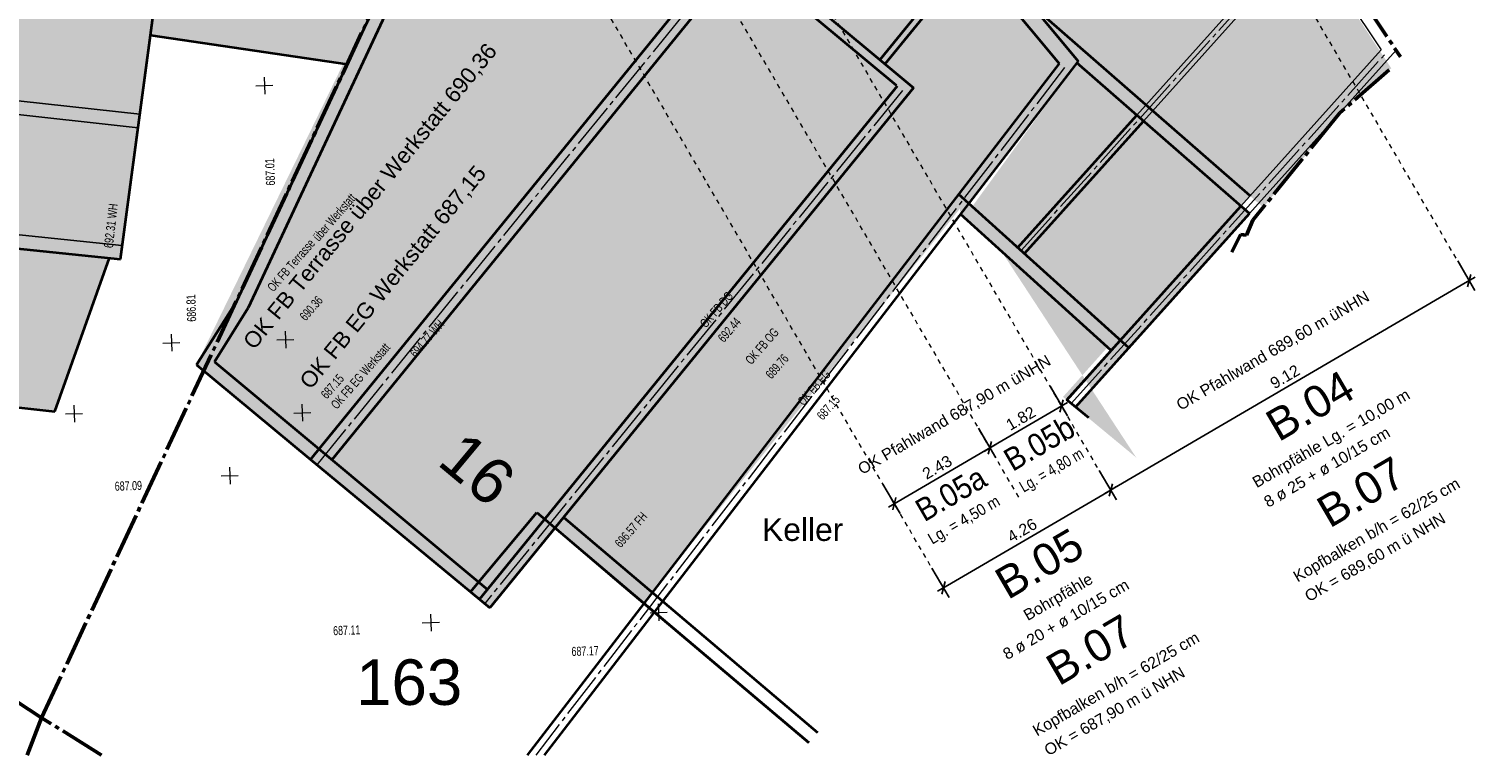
# Model space of a CAD drawing. Header units: metres. Extents: x 1 to 118, y 0 to 84.
# Tile 3 of 24: x 47 to 78, y 0 to 16. Entities that reach past the tile are written whole.
import ezdxf

# ---------------------------------------------------------------- set-up
doc = ezdxf.new("R2010")
doc.units = ezdxf.units.M
for name, pattern in [('ACHSE3', [1.25, 1, -0.1, 0.05, -0.1]), ('DURCHG', [0]), ('PUNKTE', [0.15, 0.05, -0.1])]:
    doc.linetypes.add(name, pattern=pattern)
for name, color, linetype in [('GEOMETRIE', 7, 'Continuous'), ('Grundst_cksgrenze', 7, 'Continuous'), ('H_henkoten', 7, 'Continuous'), ('MAKET', 7, 'Continuous'), ('Nachbargeb_ude', 7, 'Continuous'), ('TEXTE', 7, 'Continuous')]:
    doc.layers.add(name, color=color, linetype=linetype)
doc.styles.add('Arial', font='arial.ttf')
doc.dimstyles.new('ISBSTRICH2E', dxfattribs={"dimtxt": 0.25, "dimasz": 0.1, "dimexe": 0.25, "dimexo": 0, "dimgap": 0.09, "dimtad": 1, "dimzin": 0, "dimdsep": 46, "dimtxsty": 'Arial', "dimblk": 'ID2', "dimblk1": 'ID2', "dimblk2": 'ID2', "dimsah": 1, "dimcen": 0.09, "dimdle": 0.15, "dimclrd": 1, "dimclre": 1, "dimclrt": 1, "dimazin": 0, "dimtfac": 1, "dimtdec": 4, "dimtix": 1, "dimtmove": 2, "dimatfit": 3, "dimfxl": 1, "dimtvp": 0.004, "dimtolj": 1, "dimtzin": 0, "dimarcsym": 0})
doc.dimstyles.new('ISBSTRICH4E', dxfattribs={"dimtxt": 0.25, "dimasz": 0.1, "dimexe": 0.25, "dimexo": 0, "dimgap": 0.09, "dimtad": 1, "dimzin": 0, "dimdsep": 46, "dimtxsty": 'Arial', "dimblk": 'ID4', "dimblk1": 'ID4', "dimblk2": 'ID4', "dimsah": 1, "dimcen": 0.09, "dimdle": 0.15, "dimclrd": 7, "dimclre": 7, "dimclrt": 7, "dimazin": 0, "dimtfac": 1, "dimtdec": 4, "dimtix": 1, "dimtmove": 2, "dimatfit": 3, "dimfxl": 1, "dimtvp": 0.004, "dimtolj": 1, "dimtzin": 0, "dimarcsym": 0})

# ---------------------------------------------------------------- blocks, each defined once
blk = doc.blocks.new('ID4')
at = {"color": 7, "linetype": 'DURCHG', "lineweight": 25}
for p, q in [((-1, -1), (1, 1)), ((1.5, 0), (-1, 0))]:
    blk.add_line(p, q, dxfattribs=at)
blk = doc.blocks.new('*D75')
at = {"layer": 'Defpoints', "color": 0}
for p in [(77.925, 11.087), (70.05, 6.487), (70.302, 6.055)]:
    blk.add_point(p, dxfattribs=at)
at = {"layer": 'MAKET', "color": 7, "lineweight": -2}
for p, q in [((77.925, 11.087), (78.303, 10.439)), ((78.091, 10.604), (70.388, 6.105)), ((70.05, 6.487), (70.428, 5.839))]:
    blk.add_line(p, q, dxfattribs=at)
at = {"layer": 'MAKET', "color": 7, "lineweight": -2, "xscale": 0.1, "yscale": 0.1, "zscale": 0.1}
for p, rotation in [((78.177, 10.655), 30.28947408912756), ((70.302, 6.055), 210.2894740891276)]:
    blk.add_blockref('ID4', p, dxfattribs=dict(at, rotation=rotation))
at = {"layer": 'MAKET', "color": 7, "insert": (74.13, 8.543), "char_height": 0.25, "attachment_point": 5, "rotation": 30.2895, "style": 'Arial'}
blk.add_mtext('\\A1;9.12', dxfattribs=at)
blk = doc.blocks.new('*D76')
at = {"layer": 'Defpoints', "color": 0}
for p in [(70.05, 6.487), (66.375, 4.34), (66.627, 3.908)]:
    blk.add_point(p, dxfattribs=at)
at = {"layer": 'MAKET', "color": 7, "lineweight": -2}
for p, q in [((70.05, 6.487), (70.428, 5.839)), ((70.216, 6.005), (66.713, 3.959)), ((66.375, 4.34), (66.753, 3.693))]:
    blk.add_line(p, q, dxfattribs=at)
at = {"layer": 'MAKET', "color": 7, "lineweight": -2, "xscale": 0.1, "yscale": 0.1, "zscale": 0.1}
for p, rotation in [((70.302, 6.055), 30.28947408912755), ((66.627, 3.908), 210.2894740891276)]:
    blk.add_blockref('ID4', p, dxfattribs=dict(at, rotation=rotation))
at = {"layer": 'MAKET', "color": 7, "insert": (68.355, 5.17), "char_height": 0.25, "attachment_point": 5, "rotation": 30.2895, "style": 'Arial'}
blk.add_mtext('\\A1;4.26', dxfattribs=at)
blk = doc.blocks.new('ID2')
at = {"color": 1, "linetype": 'DURCHG', "lineweight": 25}
for p, q in [((-1, -1), (1, 1)), ((1.5, 0), (-1, 0))]:
    blk.add_line(p, q, dxfattribs=at)
blk = doc.blocks.new('*D77')
at = {"layer": 'Defpoints', "color": 0}
for p in [(68.971, 8.333), (67.396, 7.413), (67.648, 6.981)]:
    blk.add_point(p, dxfattribs=at)
at = {"layer": 'MAKET', "color": 1, "lineweight": -2}
for p, q in [((68.971, 8.333), (69.35, 7.685)), ((69.137, 7.851), (67.735, 7.032)), ((67.396, 7.413), (67.775, 6.766))]:
    blk.add_line(p, q, dxfattribs=at)
at = {"layer": 'MAKET', "color": 1, "lineweight": -2, "xscale": 0.1, "yscale": 0.1, "zscale": 0.1}
for p, rotation in [((69.223, 7.901), 30.28947408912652), ((67.648, 6.981), 210.2894740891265)]:
    blk.add_blockref('ID2', p, dxfattribs=dict(at, rotation=rotation))
at = {"layer": 'MAKET', "color": 1, "insert": (68.326, 7.629), "char_height": 0.25, "attachment_point": 5, "rotation": 30.2895, "style": 'Arial'}
blk.add_mtext('\\A1;1.82', dxfattribs=at)
blk = doc.blocks.new('*D78')
at = {"layer": 'Defpoints', "color": 0}
for p in [(67.396, 7.413), (65.296, 6.187), (65.548, 5.755)]:
    blk.add_point(p, dxfattribs=at)
at = {"layer": 'MAKET', "color": 1, "lineweight": -2}
for p, q in [((67.396, 7.413), (67.775, 6.766)), ((67.562, 6.931), (65.635, 5.805)), ((65.296, 6.187), (65.675, 5.539))]:
    blk.add_line(p, q, dxfattribs=at)
at = {"layer": 'MAKET', "color": 1, "lineweight": -2, "xscale": 0.1, "yscale": 0.1, "zscale": 0.1}
for p, rotation in [((67.648, 6.981), 30.2894740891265), ((65.548, 5.755), 210.2894740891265)]:
    blk.add_blockref('ID2', p, dxfattribs=dict(at, rotation=rotation))
at = {"layer": 'MAKET', "color": 1, "insert": (66.489, 6.556), "char_height": 0.25, "attachment_point": 5, "rotation": 30.2895, "style": 'Arial'}
blk.add_mtext('\\A1;2.43', dxfattribs=at)

msp = doc.modelspace()

# ---------------------------------------------------------------- hatches: boundary and pattern name
at = {"layer": 'Nachbargeb_ude'}
for color, points in [(7, [(69.15, 25.949), (67.894, 25.213), (64.909, 21.686), (64.68, 20.824), (69.584, 15.472), (60.046, 3.569), (58.119, 5.202), (56.66, 3.463), (50.217, 8.81), (55.491, 19.616), (68.622, 27.71), (69.15, 25.949)]), (84, [(75.333, 14.332), (76.465, 15.32), (70.23, 24.797), (70.011, 24.634), (69.15, 25.949), (67.976, 25.26), (65.023, 21.636), (64.906, 21.101), (68.55, 16.716), (73.653, 12.262), (75.333, 14.332)]), (7, [(67.976, 25.26), (67.934, 25.583), (64.885, 21.841), (64.953, 21.744), (52.724, 6.723), (53.191, 6.722), (65.437, 21.75), (65.242, 21.92), (67.976, 25.26)]), (7, [(73.161, 12.292), (73.362, 12.516), (68.55, 16.716), (64.906, 21.101), (64.68, 20.824), (69.169, 15.424), (69.584, 15.472), (69.557, 15.438), (73.161, 12.292)]), (7, [(55.558, 20.269), (49.458, 20.179), (49.501, 19.375), (49.543, 18.571), (49.21, 16.048), (53.525, 15.406), (55.558, 20.269)]), (7, [(49.543, 18.571), (48.549, 11.129), (48.308, 11.154), (47.104, 7.78), (39.591, 8.601), (39.733, 12.028), (38.225, 12.227), (38.646, 19.766), (49.543, 18.571)]), (7, [(65.97, 14.89), (62.322, 17.929), (62.196, 17.774), (65.613, 14.927), (56.609, 3.874), (53.191, 6.722), (52.724, 6.723), (56.66, 3.463), (65.97, 14.89)]), (7, [(67.184, 12.353), (66.961, 12.555), (69.169, 15.424), (69.584, 15.472), (67.184, 12.353)]), (7, [(70.711, 9.191), (67.259, 12.28), (69.557, 15.438), (73.35, 12.128), (70.711, 9.191)]), (7, [(68.407, 11.247), (68.259, 11.381), (70.872, 14.291), (71.023, 14.159), (68.407, 11.247)]), (7, [(70.311, 9.12), (70.512, 9.343), (66.961, 12.555), (67.001, 12.114), (70.311, 9.12)]), (9, [(70.862, 6.769), (69.253, 8.1), (70.428, 9.411), (67.259, 12.28)]), (7, [(70.711, 9.191), (70.512, 9.343), (73.161, 12.292), (73.35, 12.128), (70.711, 9.191)]), (7, [(70.711, 9.191), (70.512, 9.343), (73.161, 12.292), (73.35, 12.128), (70.711, 9.191)]), (7, [(69.531, 7.877), (69.338, 8.036), (70.512, 9.343), (70.711, 9.191), (69.531, 7.877)])]:
    msp.add_hatch(color=color, dxfattribs=at).paths.add_polyline_path(points)

# ---------------------------------------------------------------- linework, layer by layer
at = {"layer": 'GEOMETRIE', "color": 7, "linetype": 'PUNKTE', "lineweight": 18}
for p, q in [((68.28, 5.901), (54.266, 29.892)), ((70.014, 6.547), (56.437, 29.792)), ((77.889, 11.147), (67.715, 28.567)), ((66.339, 4.401), (56.165, 21.82))]:
    msp.add_line(p, q, dxfattribs=at)
at = {"layer": 'Grundst_cksgrenze', "color": 54, "linetype": 'ACHSE3', "lineweight": 50}
for p, q in [((68.64, 27.685), (76.665, 15.57)), ((68.64, 27.685), (76.665, 15.57)), ((46.816, 1.056), (55.491, 19.616)), ((76.419, 15.285), (75.335, 14.338)), ((75.335, 14.338), (73.425, 11.98)), ((73.425, 11.98), (73.286, 11.655)), ((73.155, 11.671), (72.96, 11.276)), ((73.286, 11.655), (73.155, 11.671)), ((73.286, 11.655), (73.286, 11.655)), ((46.816, 1.056), (43.51, 3.203)), ((46.5, 0.235), (46.816, 1.056)), ((48.129, 0.235), (46.816, 1.056))]:
    msp.add_line(p, q, dxfattribs=at)
at = {"layer": 'H_henkoten', "color": 9, "linetype": 'DURCHG', "lineweight": 13}
for p, q in [((51.522, 14.933), (51.897, 14.946)), ((51.703, 15.126), (51.716, 14.752)), ((52.164, 9.546), (52.177, 9.171)), ((49.481, 9.283), (49.855, 9.295)), ((49.662, 9.476), (49.674, 9.102)), ((51.983, 9.352), (52.358, 9.365)), ((47.341, 7.727), (47.716, 7.74)), ((47.522, 7.921), (47.535, 7.546)), ((52.353, 7.747), (52.728, 7.76)), ((52.534, 7.941), (52.547, 7.566)), ((50.761, 6.364), (51.136, 6.377)), ((50.942, 6.558), (50.955, 6.184)), ((60.363, 3.554), (60.376, 3.18)), ((55.359, 3.332), (55.372, 2.957)), ((60.182, 3.36), (60.557, 3.373)), ((55.178, 3.138), (55.553, 3.151))]:
    msp.add_line(p, q, dxfattribs=at)
at = {"layer": 'Nachbargeb_ude', "color": 7, "linetype": 'DURCHG', "lineweight": 18}
for p, q in [((70.23, 24.797), (76.241, 15.721)), ((74.473, 18.3), (70.872, 14.291)), ((74.622, 18.166), (71.023, 14.159)), ((73.161, 12.292), (76.241, 15.721)), ((73.35, 12.128), (76.57, 15.713))]:
    msp.add_line(p, q, dxfattribs=at)
at = {"layer": 'Nachbargeb_ude', "color": 7, "linetype": 'DURCHG', "lineweight": 35}
for p, q in [((52.724, 6.723), (64.953, 21.744)), ((65.246, 21.519), (53.191, 6.722)), ((64.906, 21.101), (69.584, 15.472)), ((64.68, 20.824), (69.169, 15.424)), ((56.181, 20.384), (51.354, 10.057)), ((49.21, 16.048), (49.543, 18.571)), ((62.322, 17.929), (65.97, 14.89)), ((67.144, 17.86), (65.228, 15.507)), ((62.196, 17.774), (65.589, 14.946)), ((67.242, 17.742), (65.343, 15.411)), ((54.215, 16.871), (53.525, 15.406)), ((54.215, 16.871), (53.525, 15.406)), ((73.362, 12.516), (68.55, 16.716)), ((48.549, 11.129), (49.21, 16.048)), ((49.21, 16.048), (53.525, 15.406)), ((53.525, 15.406), (51.093, 10.199)), ((69.169, 15.424), (57.48, 0.235)), ((69.584, 15.472), (57.859, 0.235)), ((73.35, 12.128), (69.557, 15.438)), ((65.613, 14.927), (56.433, 3.658)), ((65.97, 14.89), (56.663, 3.466)), ((68.259, 11.381), (70.872, 14.291)), ((68.407, 11.247), (71.023, 14.159)), ((70.697, 9.175), (66.961, 12.555)), ((70.311, 9.12), (67.001, 12.114)), ((69.338, 8.036), (73.161, 12.292)), ((69.531, 7.877), (73.35, 12.128)), ((39.733, 12.028), (48.549, 11.129)), ((47.104, 7.78), (48.308, 11.154)), ((51.093, 10.199), (50.22, 8.808)), ((51.354, 10.057), (50.611, 8.872)), ((69.337, 8.032), (70.512, 9.343)), ((39.591, 8.601), (47.104, 7.78)), ((50.22, 8.808), (52.724, 6.723)), ((50.611, 8.872), (56.609, 3.874)), ((69.82, 7.638), (69.34, 8.035)), ((52.72, 6.724), (56.663, 3.466)), ((52.724, 6.723), (56.236, 3.823)), ((56.236, 3.823), (57.697, 5.564)), ((57.697, 5.564), (59.614, 3.939)), ((58.284, 5.455), (63.857, 0.73)), ((58.119, 5.202), (59.609, 3.938)), ((59.609, 3.938), (63.665, 0.508)), ((59.614, 3.939), (63.669, 0.512))]:
    msp.add_line(p, q, dxfattribs=at)
at = {"layer": 'Nachbargeb_ude', "color": 7, "linetype": 'ACHSE3', "lineweight": 18}
for p, q in [((52.867, 6.606), (65.096, 21.627)), ((68.333, 11.314), (74.548, 18.233)), ((69.431, 7.953), (76.313, 15.614)), ((69.288, 15.332), (57.669, 0.235)), ((65.729, 14.832), (56.549, 3.563))]:
    msp.add_line(p, q, dxfattribs=at)
at = {"layer": 'Nachbargeb_ude', "color": 7, "linetype": 'DURCHG', "lineweight": 25}
for p, q in [((48.976, 14.307), (38.406, 15.466)), ((48.936, 14.01), (38.389, 15.166)), ((38.24, 12.482), (48.579, 11.428))]:
    msp.add_line(p, q, dxfattribs=at)

# ---------------------------------------------------------------- texts
at = {"layer": 'Grundst_cksgrenze', "color": 54, "style": 'Arial'}
msp.add_text('163', height=1, dxfattribs=at).set_placement((53.725, 1.336))
at = {"layer": 'H_henkoten', "color": 9, "style": 'Arial', "width": 0.7}
for s, rotation, p in [('687.01', 92, (51.944, 12.745)), ('über Werkstatt', 49, (52.904, 11.503)), ('692.31 WH', 83.4, (48.379, 11.362)), ('OK FB Terrasse', 48.9, (51.906, 10.394)), ('686.81', 92, (50.212, 9.756)), ('690.36', 49, (52.616, 9.756)), ('OK FB DG', 49, (61.41, 9.601)), ('694.77 WH', 49, (55.038, 8.948)), ('692.44', 49, (61.803, 9.283)), ('OK FB OG', 48.9, (62.406, 8.795)), ('OK FB EG Werkstatt', 48.9, (53.302, 7.815)), ('689.76', 48.9, (62.85, 8.479)), ('687.15', 49, (53.082, 8.04)), ('OK FB EG', 48.9, (63.558, 7.892)), ('687.15', 48.9, (63.976, 7.575)), ('687.09', 2, (48.425, 6.038)), ('696.57 FH', 49, (59.539, 4.773)), ('687.11', 2, (53.222, 2.866)), ('687.17', 2, (58.46, 2.41))]:
    msp.add_text(s, height=0.2, rotation=rotation, dxfattribs=at).set_placement(p)
at = {"layer": 'Nachbargeb_ude', "color": 7, "style": 'Arial'}
for s, height, rotation, p in [('OK FB Terrasse über Werkstatt 690,36', 0.35, 410.8, (51.483, 9.116)), ('16', 1, 320.2, (55.476, 6.634))]:
    msp.add_text(s, height=height, rotation=rotation, dxfattribs=at).set_placement(p)
at = {"layer": 'Nachbargeb_ude', "color": 1, "style": 'Arial'}
msp.add_text('OK FB EG Werkstatt 687,15', height=0.35, rotation=410.8, dxfattribs=at).set_placement((52.723, 8.244))
at = {"layer": 'Nachbargeb_ude', "color": 7, "style": 'Arial'}
msp.add_text('Keller', height=0.5, dxfattribs=at).set_placement((62.642, 4.937))
at = {"layer": 'TEXTE', "color": 7, "style": 'Arial'}
for s, height, p in [('OK Pfahlwand 689,60 m üNHN', 0.25, (71.837, 7.794)), ('OK Pfahlwand 687,90 m üNHN', 0.25, (64.84, 6.385)), ('B.04', 0.7, (73.989, 7.1)), ('Bohrpfähle Lg. = 10,00 m', 0.25, (73.509, 6.094)), ('8 ø 25 + ø 10/15 cm', 0.25, (73.761, 5.663)), ('B.07', 0.7, (75.11, 5.205)), ('Kopfbalken b/h = 62/25 cm', 0.25, (74.406, 4.023)), ('OK = 689,60 m ü NHN', 0.25, (74.658, 3.591)), ('B.05', 0.7, (68.04, 3.633)), ('Bohrpfähle', 0.25, (68.479, 3.175)), ('8 ø 20 + ø 10/15 cm', 0.25, (68.027, 2.319)), ('B.07', 0.7, (69.161, 1.739)), ('Kopfbalken b/h = 62/25 cm', 0.25, (68.682, 0.64)), ('OK = 687,90 m ü NHN', 0.25, (68.934, 0.208))]:
    msp.add_text(s, height=height, rotation=30.3, dxfattribs=at).set_placement(p)
for s, height, width, p in [('B.05b', 0.5, 0.9, (68.148, 6.45)), ('Lg. = 4,80 m', 0.25, 0.8, (68.389, 5.994)), ('B.05a', 0.5, 0.9, (66.207, 5.344)), ('Lg. = 4,50 m', 0.25, 0.9, (66.379, 4.854))]:
    msp.add_text(s, height=height, rotation=30.3, dxfattribs=dict(at, width=width)).set_placement(p)

# ---------------------------------------------------------------- dimensions: what is measured, and where the dimension line sits
at = {"layer": 'MAKET'}
for p1, p2, dimstyle, picture, middle in [((77.925, 11.087), (70.05, 6.487), 'ISBSTRICH4E', '*D75', (74.13, 8.543)), ((68.971, 8.333), (67.396, 7.413), 'ISBSTRICH2E', '*D77', (68.326, 7.629)), ((67.396, 7.413), (65.296, 6.187), 'ISBSTRICH2E', '*D78', (66.489, 6.556)), ((70.05, 6.487), (66.375, 4.34), 'ISBSTRICH4E', '*D76', (68.355, 5.17))]:
    dim = msp.add_aligned_dim(p1=p1, p2=p2, distance=0.5, dimstyle=dimstyle, override={"dimasz": 0.1}, dxfattribs=at)
    dim.commit()
    dim.dimension.update_dxf_attribs({"geometry": picture, "text_midpoint": middle})

doc.saveas('drawing.dxf')
